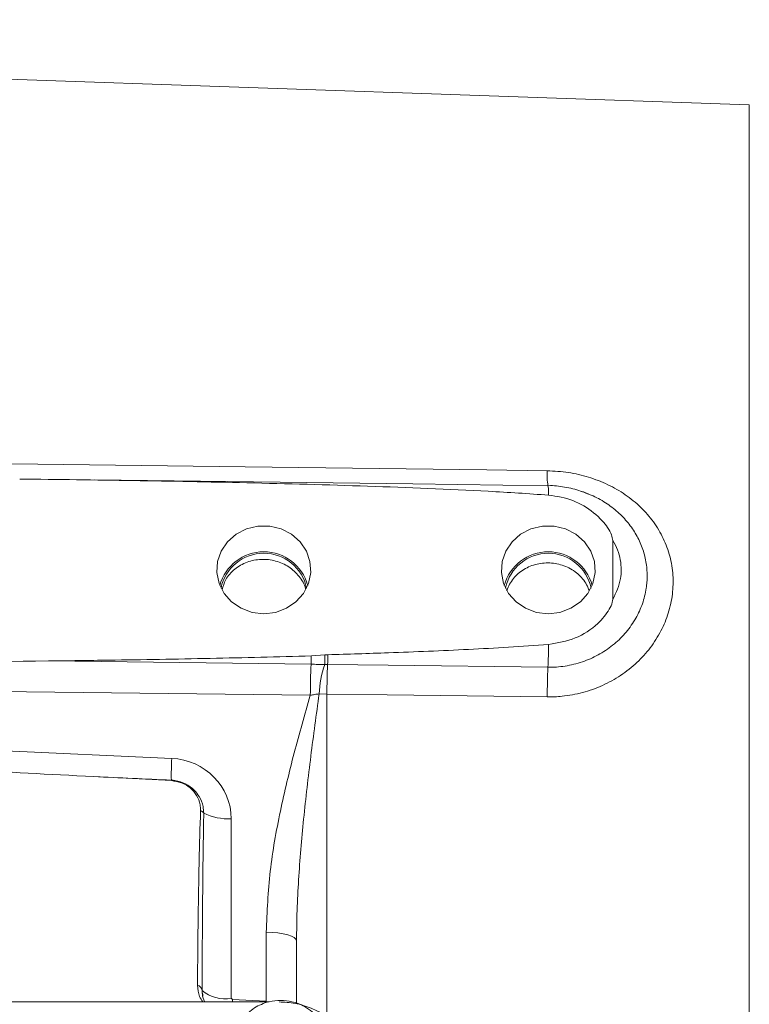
# Model space of a CAD drawing. Header units: inches. Extents: x 0.3 to 33.9, y 0.2 to 21.6.
# Tile 6 of 18: x 9.4 to 12.3, y 10.1 to 14. Entities that reach past the tile are written whole.
import ezdxf

# ---------------------------------------------------------------- set-up
doc = ezdxf.new("R2010")
doc.units = ezdxf.units.IN
doc.header["$MEASUREMENT"] = 0
doc.layers.add('SLD-0', color=7, linetype='Continuous', lineweight=15)
doc.styles.add('SLDTEXTSTYLE0', font='TXT', dxfattribs={"width": 0.75})
doc.dimstyles.new('SLDDIMSTYLE0', dxfattribs={"dimtxt": 0.25, "dimasz": 0.13, "dimexe": 0, "dimexo": 0.0625, "dimgap": 0.0625, "dimtad": 0, "dimtih": 1, "dimtoh": 1, "dimrnd": 1e-09, "dimzin": 12, "dimdsep": 46, "dimtxsty": 'SLDTEXTSTYLE0', "dimsah": 1, "dimcen": 0.09, "dimadec": 0, "dimazin": 3, "dimtfac": 1, "dimtofl": 0, "dimtmove": 0, "dimatfit": 3, "dimfxl": 1, "dimfrac": 2, "dimtolj": 1, "dimtzin": 12, "dimarcsym": 0})

# ---------------------------------------------------------------- blocks, each defined once
blk = doc.blocks.new('_D_8')
at = {"layer": 'SLD-0'}
for p, q in [((13.2862, 12.897), (13.2862, 15.0353)), ((10.5231, 14.9471), (10.4723, 14.9471)), ((10.4723, 14.9471), (10.4723, 14.5502)), ((11.4813, 14.9471), (11.5321, 14.9471)), ((11.5321, 14.9471), (11.5321, 14.5502)), ((8.7182, 14.9103), (10.3835, 14.9103)), ((13.2862, 14.9103), (11.6209, 14.9103)), ((10.4723, 14.5502), (10.5231, 14.5502)), ((11.5321, 14.5502), (11.4813, 14.5502))]:
    blk.add_line(p, q, dxfattribs=at)
for points in [[(8.7182, 14.9103), (8.8482, 14.8903), (8.8482, 14.9303)], [(13.2862, 14.9103), (13.1562, 14.9303), (13.1562, 14.8903)]]:
    blk.add_solid(points, dxfattribs=at)
at = {"layer": 'SLD-0', "char_height": 0.25, "attachment_point": 1, "style": 'SLDTEXTSTYLE0'}
for s, insert in [('4.57', (10.5774, 15.3202, -0.8581)), ('116.0', (10.5866, 14.8725, -0.8581))]:
    blk.add_mtext(s, dxfattribs=dict(at, insert=insert))
blk = doc.blocks.new('_D_9')
at = {"layer": 'SLD-0'}
for p, q in [((14.4262, 12.955), (14.4262, 16.2164)), ((11.0931, 16.1282), (11.0423, 16.1282)), ((11.0423, 16.1282), (11.0423, 15.7313)), ((12.0513, 16.1282), (12.1021, 16.1282)), ((12.1021, 16.1282), (12.1021, 15.7313)), ((8.7182, 16.0914), (10.9535, 16.0914)), ((14.4262, 16.0914), (12.1909, 16.0914)), ((11.0423, 15.7313), (11.0931, 15.7313)), ((12.1021, 15.7313), (12.0513, 15.7313))]:
    blk.add_line(p, q, dxfattribs=at)
for points in [[(8.7182, 16.0914), (8.8482, 16.0714), (8.8482, 16.1114)], [(14.4262, 16.0914), (14.2962, 16.1114), (14.2962, 16.0714)]]:
    blk.add_solid(points, dxfattribs=at)
at = {"layer": 'SLD-0', "char_height": 0.25, "attachment_point": 1, "style": 'SLDTEXTSTYLE0'}
for s, insert in [('5.71', (11.1474, 16.5013, -0.8581)), ('145.0', (11.1566, 16.0536, -0.8581))]:
    blk.add_mtext(s, dxfattribs=dict(at, insert=insert))

msp = doc.modelspace()

# ---------------------------------------------------------------- linework, layer by layer
at = {"color": 7, "linetype": 'Continuous', "lineweight": 15}
for p, q in [((12.2668, 13.684), (8.7182, 13.8079)), ((11.725, 11.9556), (11.725, 11.7221)), ((10.527, 11.4972), (10.5802, 11.501)), ((10.5802, 11.501), (10.5932, 11.5019)), ((9.4825, 11.4771), (10.5257, 11.4641)), ((8.7182, 11.3635), (10.523, 11.3409)), ((10.5582, 11.3466), (10.5888, 11.3455)), ((9.9726, 11.0904), (8.7182, 11.1484)), ((9.6626, 11.0184), (9.9712, 11.0022)), ((10.209, 10.1382), (10.209, 10.8512)), ((10.3476, 10.4007), (10.3476, 10.1272)), ((10.4682, 10.1193), (10.4682, 10.3662)), ((10.3573, 10.124), (7.0358, 10.124)), ((10.0954, 10.1552), (10.0966, 10.1465)), ((10.2138, 10.1334), (10.209, 10.1382)), ((10.3476, 10.1272), (10.2138, 10.1334))]:
    msp.add_line(p, q, dxfattribs=at)
at = {"color": 8, "linetype": 'Continuous', "lineweight": 15}
for p, q in [((12.2668, 13.684), (12.2668, 10.7279)), ((10.5888, 10.062), (10.5888, 11.3455)), ((12.2668, 10.7279), (12.2668, 7.7719)), ((10.2138, 10.1334), (10.2135, 10.124)), ((10.3476, 10.1272), (10.3474, 10.124))]:
    msp.add_line(p, q, dxfattribs=at)
at = {"color": 7, "linetype": 'Continuous', "lineweight": 15, "flags": 128}
for points in [[(11.464, 12.2321), (11.2242, 12.2352), (10.2648, 12.2476), (8.7182, 12.2674)], [(11.4671, 12.1729), (10.93, 12.1797), (9.6661, 12.1957)], [(10.3382, 11.6646), (10.3846, 11.67), (10.4282, 11.6861), (10.466, 11.7118), (10.4959, 11.7455), (10.5158, 11.785), (10.5246, 11.8279), (10.5216, 11.8715), (10.5072, 11.9131), (10.4821, 11.95), (10.448, 11.9799), (10.4069, 12.001), (10.3616, 12.0118), (10.3148, 12.0118), (10.2695, 12.001), (10.2285, 11.9799), (10.1943, 11.95), (10.1693, 11.9131), (10.1548, 11.8715), (10.1519, 11.8279), (10.1606, 11.785), (10.1806, 11.7455), (10.2104, 11.7118), (10.2483, 11.6861), (10.2918, 11.67), (10.3382, 11.6646)], [(11.4682, 11.6646), (11.5146, 11.67), (11.5582, 11.6861), (11.596, 11.7118), (11.6259, 11.7455), (11.6458, 11.785), (11.6546, 11.8279), (11.6516, 11.8715), (11.6372, 11.9131), (11.6121, 11.95), (11.578, 11.9799), (11.5369, 12.001), (11.4916, 12.0118), (11.4448, 12.0118), (11.3995, 12.001), (11.3585, 11.9799), (11.3243, 11.95), (11.2993, 11.9131), (11.2848, 11.8715), (11.2819, 11.8279), (11.2906, 11.785), (11.3106, 11.7455), (11.3404, 11.7118), (11.3783, 11.6861), (11.4218, 11.67), (11.4682, 11.6646)], [(10.5917, 11.4631), (10.8316, 11.4601), (11.4669, 11.4521)], [(10.5888, 11.3455), (10.8287, 11.3425), (11.464, 11.3346)], [(10.3476, 10.4007), (10.3713, 10.3998), (10.3941, 10.3977), (10.4149, 10.3944), (10.4331, 10.3902), (10.448, 10.385), (10.4591, 10.3791), (10.4659, 10.3728), (10.4682, 10.3662)]]:
    msp.add_lwpolyline(points, dxfattribs=at)
at = {"color": 8, "linetype": 'Continuous', "lineweight": 15}
for centre, radius, start, end in [((11.7875, 12.2168), 0.3238, 177.2845, 187.8448), ((11.3021, 12.1436), 0.1676, 357.0884, 10.0724)]:
    msp.add_arc(centre, radius, start, end, dxfattribs=at)
at = {"color": 7, "linetype": 'Continuous', "lineweight": 15}
for centre, radius, start, end in [((10.3382, 11.7296), 0.181, 15.2306, 164.7694), ((10.3382, 11.7308), 0.1737, 11.9351, 168.0649), ((11.4682, 11.7296), 0.181, 15.2306, 164.7694), ((11.4682, 11.7308), 0.1737, 11.9351, 168.0649), ((8.9707, 11.5682), 2.4988, 357.3386, 359.4154), ((8.7849, 11.5475), 1.7428, 357.2549, 358.3457), ((9.7044, 11.468), 0.8764, 359.6623, 2.1533), ((8.8853, 11.5485), 1.7085, 357.1365, 358.437), ((13.4544, 11.3376), 2.9314, 177.527, 179.9356), ((10.9192, 11.3367), 0.3611, 159.5594, 178.4386), ((13.3542, 11.337), 2.7654, 177.3867, 179.8235), ((14.2234, 11.326), 2.7594, 177.3807, 179.8217), ((11.0249, 11.028), 1.0542, 176.6087, 181.305), ((9.9548, 11.0016), 0.0164, 2.111, 8.4147), ((10.0602, 10.8367), 0.054, 43.3776, 60.3965), ((10.1951, 11.0609), 0.2102, 242.9163, 273.8074), ((10.0623, 10.1614), 0.0321, 15.2537, 66.7496), ((10.1849, 10.2776), 0.1414, 229.6465, 279.8159)]:
    msp.add_arc(centre, radius, start, end, dxfattribs=at)
for centre, major_axis, ratio, start_param, end_param in [((10.6738, 11.3721), (3.4254, 0), 0.032706, 1.926023, 2.17838), ((11.0552, 11.0736), (3.1511, -0.1027), 0.035536, 3.878034, 4.255791), ((9.964, 10.8543), (0.2415, -0.0428), 0.962793, 0.168803, 1.704693), ((42.9451, 9.5984), (75.3191, -3.441), 0.001485, 4.254756, 4.259315), ((10.2132, 9.9614), (-0.0043, 2.6055), 0.046027, 1.212987, 1.490656)]:
    msp.add_ellipse(centre, major_axis=major_axis, ratio=ratio, start_param=start_param, end_param=end_param, dxfattribs=at)
for points, knots in [([(11.464, 11.3346), (11.4739, 11.3347), (11.4936, 11.3347), (11.5407, 11.3383), (11.6056, 11.35), (11.6841, 11.3779), (11.7572, 11.4183), (11.8211, 11.4688), (11.8754, 11.5289), (11.9175, 11.5953), (11.9473, 11.6675), (11.9634, 11.7421), (11.9655, 11.8183), (11.9533, 11.8928), (11.9271, 11.9644), (11.8879, 12.03), (11.8366, 12.0888), (11.7755, 12.1385), (11.7053, 12.1789), (11.6291, 12.2083), (11.5478, 12.2276), (11.4922, 12.2306), (11.464, 12.2321)], [0, 0, 0, 0, 0.0191636, 0.0383909, 0.0921782, 0.1474506, 0.2008183, 0.2556938, 0.3079923, 0.3618137, 0.4133907, 0.4665477, 0.5182761, 0.5716492, 0.6239142, 0.6778033, 0.7303654, 0.7844485, 0.8373932, 0.8917939, 0.9451748, 1, 1, 1, 1]), ([(11.4695, 12.1351), (11.4296, 12.138), (11.3498, 12.1439), (11.1102, 12.1576), (10.7504, 12.172), (10.2802, 12.1847), (9.8195, 12.1937), (9.5188, 12.1975), (9.3684, 12.1993)], [0, 0, 0, 0, 0.057078, 0.114168, 0.342489, 0.570881, 0.785436, 1, 1, 1, 1]), ([(11.638, 12.1349), (11.6244, 12.1409), (11.5908, 12.1557), (11.5335, 12.1677), (11.4895, 12.1742), (11.4675, 12.1728), (11.467, 12.1728)], [0, 0, 0, 0, 0.2532182, 0.6241784, 0.9927657, 1, 1, 1, 1]), ([(11.725, 11.9556), (11.7233, 11.9629), (11.7165, 11.9916), (11.6792, 12.042), (11.6121, 12.0966), (11.535, 12.127), (11.486, 12.133), (11.4695, 12.1351)], [0, 0, 0, 0, 0.070467, 0.277117, 0.56329, 0.852377, 1, 1, 1, 1]), ([(11.6279, 12.14), (11.6213, 12.1428), (11.6123, 12.1467), (11.6028, 12.1495), (11.6002, 12.1503)], [0, 0, 0, 0, 0.7282221, 1, 1, 1, 1]), ([(11.725, 11.9556), (11.7316, 11.9432), (11.7508, 11.9066), (11.7598, 11.8538), (11.7552, 11.7863), (11.7376, 11.7489), (11.725, 11.7221)], [0, 0, 0, 0, 0.169371, 0.500138, 0.642092, 1, 1, 1, 1]), ([(10.5035, 11.7631), (10.5035, 11.7636), (10.5013, 11.7818), (10.4795, 11.8143), (10.4395, 11.8531), (10.3859, 11.8768), (10.3276, 11.8833), (10.2703, 11.8719), (10.2211, 11.8436), (10.1856, 11.805), (10.1765, 11.7741), (10.1725, 11.7606)], [0, 0, 0, 0, 0.003081, 0.13109, 0.259145, 0.387161, 0.515039, 0.64293, 0.771116, 0.899571, 1, 1, 1, 1]), ([(11.6301, 11.7581), (11.6282, 11.7634), (11.623, 11.7773), (11.6098, 11.7976), (11.5912, 11.8186), (11.5692, 11.8361), (11.5441, 11.8501), (11.5171, 11.86), (11.4885, 11.8657), (11.4596, 11.867), (11.4306, 11.8638), (11.403, 11.8563), (11.377, 11.8445), (11.3538, 11.8289), (11.3335, 11.8098), (11.3175, 11.7877), (11.3076, 11.7694), (11.3047, 11.7583), (11.304, 11.7558)], [0, 0, 0, 0, 0.041618, 0.109629, 0.175748, 0.243786, 0.309886, 0.377908, 0.443936, 0.511879, 0.577912, 0.645851, 0.712035, 0.780131, 0.846458, 0.914712, 0.980951, 1, 1, 1, 1]), ([(11.4695, 11.5427), (11.5056, 11.5489), (11.5776, 11.5613), (11.6608, 11.6158), (11.7044, 11.6699), (11.722, 11.7044), (11.7243, 11.718), (11.725, 11.7221)], [0, 0, 0, 0, 0.322606, 0.642639, 0.869131, 0.960935, 1, 1, 1, 1]), ([(10.5932, 11.5019), (10.6732, 11.5043), (10.8062, 11.5085), (10.9923, 11.5157), (11.1514, 11.5229), (11.3105, 11.5312), (11.4165, 11.5388), (11.4695, 11.5427)], [0, 0, 0, 0, 0.27353, 0.455109, 0.636696, 0.818329, 1, 1, 1, 1]), ([(9.4825, 11.4771), (9.5625, 11.4782), (9.7766, 11.4809), (10.0577, 11.4859), (10.3259, 11.4918), (10.46, 11.4954), (10.527, 11.4972)], [0, 0, 0, 0, 0.229719, 0.614851, 0.807424, 1, 1, 1, 1]), ([(10.5257, 11.4641), (10.5349, 11.4639), (10.5534, 11.4637), (10.5717, 11.4631), (10.5808, 11.4629)], [0, 0, 0, 0, 0.498553, 1, 1, 1, 1]), ([(10.5808, 11.4629), (10.5824, 11.4629), (10.5861, 11.4631), (10.5897, 11.4631), (10.5917, 11.4631)], [0, 0, 0, 0, 0.44896, 1, 1, 1, 1]), ([(10.523, 11.3409), (10.501, 11.2648), (10.4571, 11.1125), (10.4018, 10.8802), (10.3582, 10.643), (10.3511, 10.4817), (10.3476, 10.4007)], [0, 0, 0, 0, 0.2475226, 0.4953545, 0.7466444, 1, 1, 1, 1]), ([(10.4682, 10.3662), (10.4687, 10.4066), (10.4696, 10.4874), (10.476, 10.6084), (10.4849, 10.7292), (10.4963, 10.8513), (10.5097, 10.9747), (10.5248, 11.0993), (10.541, 11.2233), (10.5525, 11.3055), (10.5582, 11.3466)], [0, 0, 0, 0, 0.121753, 0.243667, 0.365943, 0.488306, 0.616057, 0.743881, 0.871908, 1, 1, 1, 1]), ([(10.523, 11.3409), (10.5289, 11.342), (10.5407, 11.3444), (10.5524, 11.3458), (10.5582, 11.3466)], [0, 0, 0, 0, 0.4965896, 1, 1, 1, 1]), ([(10.0994, 10.8738), (10.0989, 10.8825), (10.0975, 10.9055), (10.0843, 10.9373), (10.0601, 10.9681), (10.0278, 10.9914), (9.9952, 11.0021), (9.9758, 11.0037), (9.971, 11.004)], [0, 0, 0, 0, 0.133792, 0.349994, 0.507744, 0.714733, 0.929626, 1, 1, 1, 1]), ([(9.9712, 11.0022), (9.9847, 11.0002), (10.0119, 10.9962), (10.0472, 10.9747), (10.0732, 10.9443), (10.0859, 10.912), (10.0866, 10.8913), (10.0868, 10.8836)], [0, 0, 0, 0, 0.215697, 0.431707, 0.649625, 0.869325, 1, 1, 1, 1]), ([(10.0868, 10.8836), (10.0849, 10.8165), (10.0818, 10.7085), (10.0789, 10.5594), (10.077, 10.4366), (10.0757, 10.3137), (10.0752, 10.2318), (10.075, 10.1909)], [0, 0, 0, 0, 0.290689, 0.468008, 0.645331, 0.822664, 1, 1, 1, 1]), ([(10.075, 10.1909), (10.076, 10.175), (10.0775, 10.151), (10.091, 10.1309), (10.0955, 10.124)], [0, 0, 0, 0, 0.66017, 1, 1, 1, 1]), ([(10.0946, 10.156), (10.0943, 10.1569), (10.093, 10.1614), (10.0932, 10.166), (10.0933, 10.1698)], [0, 0, 0, 0, 0.194036, 1, 1, 1, 1]), ([(10.1042, 10.124), (10.1038, 10.1246), (10.0977, 10.1338), (10.0944, 10.145), (10.0945, 10.1551), (10.0946, 10.156)], [0, 0, 0, 0, 0.057402, 0.912564, 1, 1, 1, 1]), ([(10.4052, 10.1301), (10.39, 10.1291), (10.3687, 10.1278), (10.3386, 10.1189), (10.3141, 10.1084), (10.2874, 10.0913), (10.2629, 10.0686), (10.2419, 10.0403), (10.2276, 10.0068), (10.2203, 9.9814), (10.2209, 9.9678), (10.2209, 9.9668)], [0, 0, 0, 0, 0.164505, 0.230487, 0.340119, 0.454517, 0.578027, 0.708405, 0.845356, 0.989234, 1, 1, 1, 1]), ([(10.6348, 10.0224), (10.6187, 10.0379), (10.5867, 10.0689), (10.5273, 10.1005), (10.4642, 10.1204), (10.4209, 10.1227), (10.3996, 10.1238)], [0, 0, 0, 0, 0.2567611, 0.5107314, 0.7594849, 1, 1, 1, 1]), ([(10.5892, 9.9513), (10.5893, 9.9613), (10.5895, 9.9855), (10.578, 10.0215), (10.5579, 10.0565), (10.5318, 10.0845), (10.5032, 10.1047), (10.4756, 10.1176), (10.4439, 10.1276), (10.4203, 10.1291), (10.4052, 10.1301)], [0, 0, 0, 0, 0.106185, 0.259605, 0.396997, 0.531715, 0.658742, 0.759341, 0.845825, 1, 1, 1, 1])]:
    msp.add_open_spline(points, degree=3, knots=knots, dxfattribs=at)
at = {"color": 8, "linetype": 'Continuous', "lineweight": 15}
msp.add_open_spline([(11.4669, 11.4521), (11.4696, 11.4521), (11.4838, 11.452), (11.5095, 11.4533), (11.544, 11.458), (11.5784, 11.4656), (11.6118, 11.4762), (11.6437, 11.4894), (11.6741, 11.5052), (11.7034, 11.5237), (11.7306, 11.5445), (11.7555, 11.5672), (11.7781, 11.5918), (11.7985, 11.6185), (11.8161, 11.6464), (11.8307, 11.675), (11.8425, 11.7042), (11.8516, 11.7345), (11.8573, 11.7634), (11.8603, 11.7902), (11.8617, 11.8255), (11.8585, 11.8621), (11.8503, 11.8993), (11.8388, 11.9355), (11.8228, 11.97), (11.8027, 12.0023), (11.7853, 12.0256), (11.7659, 12.0477), (11.7444, 12.0684), (11.721, 12.0878), (11.6955, 12.1057), (11.668, 12.1216), (11.6488, 12.1317), (11.6386, 12.1358), (11.6384, 12.1358)], degree=3, knots=[0, 0, 0, 0, 0.007727, 0.04062, 0.073763, 0.107701, 0.141914, 0.174588, 0.207509, 0.241211, 0.275185, 0.307581, 0.340221, 0.373647, 0.40735, 0.43854, 0.469961, 0.502123, 0.534545, 0.559552, 0.584683, 0.642584, 0.671947, 0.701709, 0.758954, 0.787959, 0.817331, 0.846755, 0.876365, 0.90655, 0.936931, 0.96814, 0.999565, 1, 1, 1, 1], dxfattribs=at)

# ---------------------------------------------------------------- dimensions: what is measured, and where the dimension line sits
at = {"layer": 'SLD-0'}
for base, p2, picture, middle in [((13.2862, 14.9103), (13.2862, 12.847), '_D_8', (11.0022, 14.9103)), ((14.4262, 16.0914), (14.4262, 12.905), '_D_9', (11.5722, 16.0914))]:
    dim = msp.add_linear_dim(base=base, p1=(8.7182, 17.5257), p2=p2, dimstyle='SLDDIMSTYLE0', dxfattribs=at)
    dim.commit()
    dim.dimension.update_dxf_attribs({"geometry": picture, "text_midpoint": middle, "dimtype": 160})

doc.saveas('drawing.dxf')
